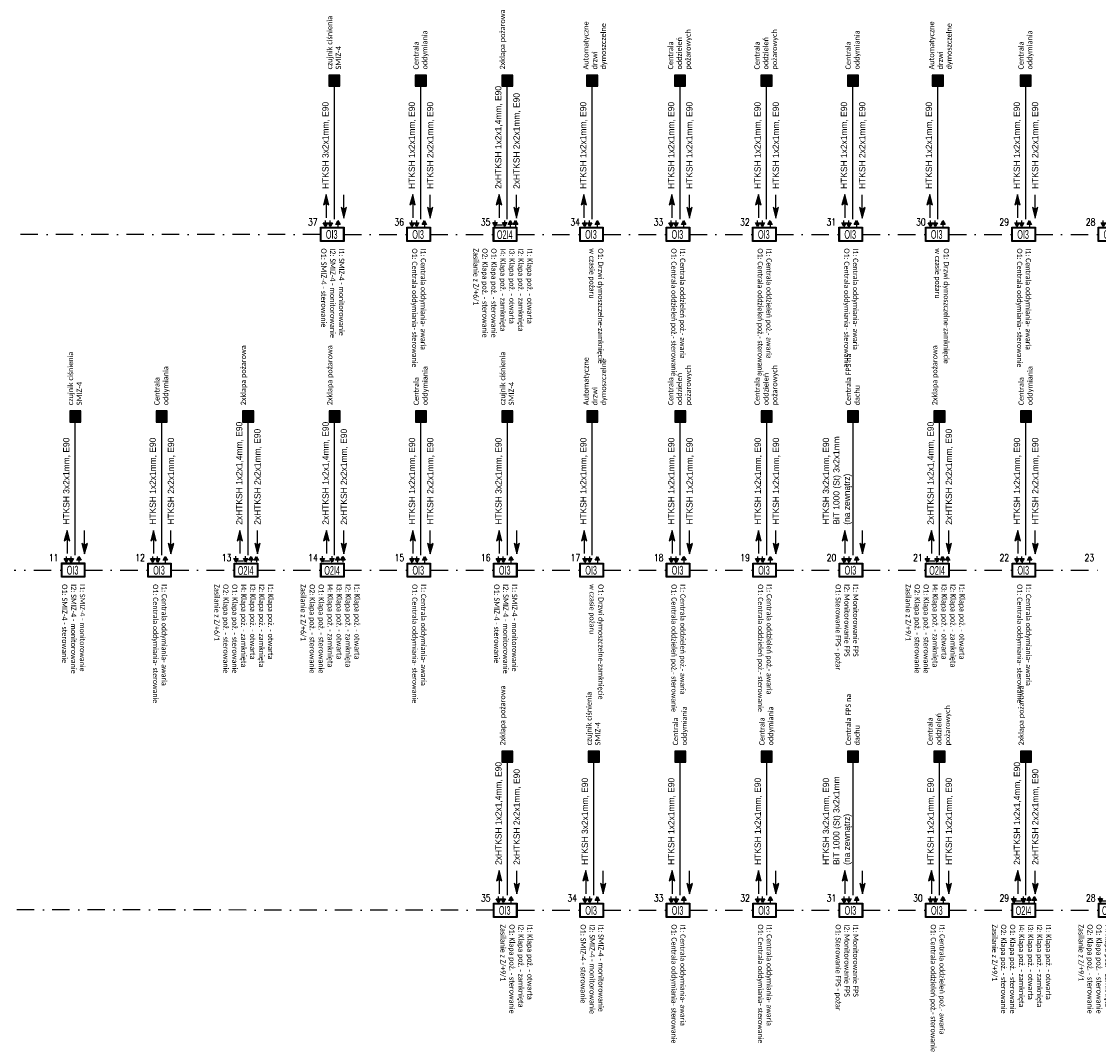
# Model space of a CAD drawing. Header units: millimetres. Extents: x 405 to 2542, y 4022 to 4770.
# Tile 3 of 9: x 726 to 1034, y 4196 to 4485. Entities that reach past the tile are written whole.
import ezdxf

# ---------------------------------------------------------------- set-up
doc = ezdxf.new("R2010")
doc.units = ezdxf.units.MM
doc.linetypes.add('DASHDOT', pattern=[1, 0.5, -0.25, 0, -0.25])
for name, color, linetype in [('_SP_SAP P opis', 7, 'Continuous'), ('_TT_SSP_moduły', 94, 'Continuous'), ('TT_SAP_KABLE', 13, 'Continuous')]:
    doc.layers.add(name, color=color, linetype=linetype)
doc.styles.add('Arial narrow 1.00', font='ARIALN.TTF')
doc.styles.add('ST', font='romans.shx')

# ---------------------------------------------------------------- blocks, each defined once
blk = doc.blocks.new('BX-OI3')
for points in [[(-149, 326), (-197, 410), (-100, 410)], [(-42, 326), (-91, 410), (6, 410)], [(126, 458), (175, 374), (78, 374)]]:
    blk.add_hatch(color=0).paths.add_polyline_path(points)
at = {"color": 0}
for p, q in [((-149, 410), (-149, 458)), ((-42, 410), (-42, 458)), ((126, 374), (126, 326))]:
    blk.add_line(p, q, dxfattribs=at)
for points in [[(259, 0), (-259, 0), (-259, 313), (259, 313)], [(259, 0), (-259, 0), (-259, 313), (259, 313)], [(-251, 305), (251, 305), (251, 8), (-251, 8)], [(-251, 305), (251, 305), (251, 8), (-251, 8)], [(-243, 297), (243, 297), (243, 14), (-243, 14)], [(-243, 297), (243, 297), (243, 14), (-243, 14)]]:
    blk.add_lwpolyline(points, close=True)
for points in [[(-149, 326), (-197, 410), (-100, 410)], [(-42, 326), (-91, 410), (6, 410)], [(126, 458), (175, 374), (78, 374)]]:
    blk.add_lwpolyline(points, close=True, dxfattribs=at)
at = {"color": 0, "insert": (-140, 250), "char_height": 192, "attachment_point": 1}
blk.add_mtext_dynamic_manual_height_columns('{\\Ftxt|c238;\\W0.6;OI3}', width=68.27, gutter_width=12.5, heights=[0], dxfattribs=at)
at = {"flags": 4}
blk.add_attdef('NRMODUŁU', (339, 87), '', height=192, dxfattribs=at)
blk = doc.blocks.new('MK')
blk.add_hatch(color=256).paths.add_polyline_path([(15, 30), (-15, 30), (-15, 0), (15, 0)])
for p, q in [((15, 30), (-15, 30)), ((-15, 30), (-15, 0)), ((15, 0), (15, 30)), ((-15, 0), (15, 0))]:
    blk.add_line(p, q)
blk = doc.blocks.new('BX-O2I4')
for points in [[(-219, 331), (-268, 415), (-171, 415)], [(-7, 331), (-55, 415), (42, 415)], [(113, 459), (162, 375), (65, 375)], [(230, 459), (278, 375), (181, 375)]]:
    blk.add_hatch(color=256).paths.add_polyline_path(points)
for p, q in [((-219, 415), (-219, 463)), ((-189, 364), (-53, 364)), ((-7, 415), (-7, 463)), ((113, 375), (113, 328)), ((230, 375), (230, 328))]:
    blk.add_line(p, q)
for points in [[(-219, 331), (-268, 415), (-171, 415)], [(259, 0), (-259, 0), (-259, 313), (259, 313)], [(-251, 305), (251, 305), (251, 8), (-251, 8)], [(-243, 297), (243, 297), (243, 14), (-243, 14)], [(-7, 331), (-55, 415), (42, 415)], [(113, 459), (162, 375), (65, 375)], [(230, 459), (278, 375), (181, 375)]]:
    blk.add_lwpolyline(points, close=True)
at = {"color": 0, "insert": (-179, 246), "char_height": 192, "attachment_point": 1}
blk.add_mtext_dynamic_manual_height_columns('{\\Ftxt|c238;\\W0.6;O2I4}', width=68.27, gutter_width=12.5, heights=[0], dxfattribs=at)
at = {"flags": 4}
blk.add_attdef('NRMODUŁU', (339, 87), '', height=192, dxfattribs=at)

msp = doc.modelspace()

# ---------------------------------------------------------------- hatches: boundary and pattern name
at = {"transparency": 33554687}
h = msp.add_hatch(color=256, dxfattribs=at)
h.dxf.hatch_style = 1
h.paths.add_polyline_path([(813.62, 4435.49), (812.82, 4432.52), (813.62, 4433.13), (814.38, 4432.52)])
h = msp.add_hatch(color=256, dxfattribs=at)
h.dxf.hatch_style = 1
h.paths.add_polyline_path([(838.34, 4435.49), (837.53, 4432.52), (838.34, 4433.13), (839.1, 4432.52)])
h = msp.add_hatch(color=256, dxfattribs=at)
h.dxf.hatch_style = 1
h.paths.add_polyline_path([(863.05, 4435.49), (862.25, 4432.52), (863.05, 4433.13), (863.81, 4432.52)])
h = msp.add_hatch(color=256, dxfattribs=at)
h.dxf.hatch_style = 1
h.paths.add_polyline_path([(887.33, 4435.49), (886.53, 4432.52), (887.33, 4433.13), (888.09, 4432.52)])
h = msp.add_hatch(color=256, dxfattribs=at)
h.dxf.hatch_style = 1
h.paths.add_polyline_path([(912.48, 4435.49), (911.67, 4432.52), (912.48, 4433.13), (913.23, 4432.52)])
h = msp.add_hatch(color=256, dxfattribs=at)
h.dxf.hatch_style = 1
h.paths.add_polyline_path([(937.19, 4435.49), (936.38, 4432.52), (937.19, 4433.13), (937.95, 4432.52)])
h = msp.add_hatch(color=256, dxfattribs=at)
h.dxf.hatch_style = 1
h.paths.add_polyline_path([(961.9, 4435.49), (961.1, 4432.52), (961.9, 4433.13), (962.66, 4432.52)])
h = msp.add_hatch(color=256, dxfattribs=at)
h.dxf.hatch_style = 1
h.paths.add_polyline_path([(986.18, 4435.49), (985.38, 4432.52), (986.18, 4433.13), (986.94, 4432.52)])
h = msp.add_hatch(color=256, dxfattribs=at)
h.dxf.hatch_style = 1
h.paths.add_polyline_path([(1011.33, 4435.49), (1010.52, 4432.52), (1011.33, 4433.13), (1012.09, 4432.52)])
h = msp.add_hatch(color=256, dxfattribs=at)
h.dxf.hatch_style = 1
h.paths.add_polyline_path([(818.61, 4428.78), (819.41, 4431.75), (818.61, 4431.14), (817.85, 4431.75)])
h = msp.add_hatch(color=256, dxfattribs=at)
h.dxf.hatch_style = 1
h.paths.add_polyline_path([(843.32, 4428.78), (844.12, 4431.75), (843.32, 4431.14), (842.56, 4431.75)])
h = msp.add_hatch(color=256, dxfattribs=at)
h.dxf.hatch_style = 1
h.paths.add_polyline_path([(868.03, 4428.78), (868.84, 4431.75), (868.03, 4431.14), (867.27, 4431.75)])
h = msp.add_hatch(color=256, dxfattribs=at)
h.dxf.hatch_style = 1
h.paths.add_polyline_path([(917.46, 4428.78), (918.26, 4431.75), (917.46, 4431.14), (916.7, 4431.75)])
h = msp.add_hatch(color=256, dxfattribs=at)
h.dxf.hatch_style = 1
h.paths.add_polyline_path([(942.17, 4428.78), (942.97, 4431.75), (942.17, 4431.14), (941.41, 4431.75)])
h = msp.add_hatch(color=256, dxfattribs=at)
h.dxf.hatch_style = 1
h.paths.add_polyline_path([(966.88, 4428.78), (967.69, 4431.75), (966.88, 4431.14), (966.12, 4431.75)])
h = msp.add_hatch(color=256, dxfattribs=at)
h.dxf.hatch_style = 1
h.paths.add_polyline_path([(1016.31, 4428.78), (1017.11, 4431.75), (1016.31, 4431.14), (1015.55, 4431.75)])
h = msp.add_hatch(color=256, dxfattribs=at)
h.dxf.hatch_style = 1
h.paths.add_polyline_path([(739.54, 4339.49), (738.73, 4336.52), (739.54, 4337.13), (740.3, 4336.52)])
h = msp.add_hatch(color=256, dxfattribs=at)
h.dxf.hatch_style = 1
h.paths.add_polyline_path([(764.25, 4339.48), (763.44, 4336.51), (764.25, 4337.12), (765.01, 4336.51)])
h = msp.add_hatch(color=256, dxfattribs=at)
h.dxf.hatch_style = 1
h.paths.add_polyline_path([(788.96, 4339.48), (788.16, 4336.51), (788.96, 4337.12), (789.72, 4336.51)])
h = msp.add_hatch(color=256, dxfattribs=at)
h.dxf.hatch_style = 1
h.paths.add_polyline_path([(813.67, 4339.48), (812.87, 4336.51), (813.67, 4337.12), (814.43, 4336.51)])
h = msp.add_hatch(color=256, dxfattribs=at)
h.dxf.hatch_style = 1
h.paths.add_polyline_path([(838.39, 4339.48), (837.58, 4336.51), (838.39, 4337.12), (839.15, 4336.51)])
h = msp.add_hatch(color=256, dxfattribs=at)
h.dxf.hatch_style = 1
h.paths.add_polyline_path([(863.1, 4339.48), (862.29, 4336.51), (863.1, 4337.12), (863.86, 4336.51)])
h = msp.add_hatch(color=256, dxfattribs=at)
h.dxf.hatch_style = 1
h.paths.add_polyline_path([(887.38, 4339.48), (886.57, 4336.51), (887.38, 4337.12), (888.14, 4336.51)])
h = msp.add_hatch(color=256, dxfattribs=at)
h.dxf.hatch_style = 1
h.paths.add_polyline_path([(912.52, 4339.48), (911.72, 4336.51), (912.52, 4337.12), (913.28, 4336.51)])
h = msp.add_hatch(color=256, dxfattribs=at)
h.dxf.hatch_style = 1
h.paths.add_polyline_path([(937.24, 4339.48), (936.43, 4336.51), (937.24, 4337.12), (938, 4336.51)])
h = msp.add_hatch(color=256, dxfattribs=at)
h.dxf.hatch_style = 1
h.paths.add_polyline_path([(961.95, 4339.48), (961.14, 4336.51), (961.95, 4337.12), (962.71, 4336.51)])
h = msp.add_hatch(color=256, dxfattribs=at)
h.dxf.hatch_style = 1
h.paths.add_polyline_path([(986.66, 4339.48), (985.86, 4336.51), (986.66, 4337.12), (987.42, 4336.51)])
h = msp.add_hatch(color=256, dxfattribs=at)
h.dxf.hatch_style = 1
h.paths.add_polyline_path([(1011.37, 4339.48), (1010.57, 4336.51), (1011.37, 4337.12), (1012.13, 4336.51)])
h = msp.add_hatch(color=256, dxfattribs=at)
h.dxf.hatch_style = 1
h.paths.add_polyline_path([(744.52, 4332.79), (745.32, 4335.76), (744.52, 4335.14), (743.76, 4335.76)])
h = msp.add_hatch(color=256, dxfattribs=at)
h.dxf.hatch_style = 1
h.paths.add_polyline_path([(769.23, 4332.78), (770.04, 4335.75), (769.23, 4335.14), (768.47, 4335.75)])
h = msp.add_hatch(color=256, dxfattribs=at)
h.dxf.hatch_style = 1
h.paths.add_polyline_path([(793.94, 4332.78), (794.75, 4335.75), (793.94, 4335.14), (793.18, 4335.75)])
h = msp.add_hatch(color=256, dxfattribs=at)
h.dxf.hatch_style = 1
h.paths.add_polyline_path([(818.66, 4332.78), (819.46, 4335.75), (818.66, 4335.14), (817.9, 4335.75)])
h = msp.add_hatch(color=256, dxfattribs=at)
h.dxf.hatch_style = 1
h.paths.add_polyline_path([(843.37, 4332.78), (844.17, 4335.75), (843.37, 4335.14), (842.61, 4335.75)])
h = msp.add_hatch(color=256, dxfattribs=at)
h.dxf.hatch_style = 1
h.paths.add_polyline_path([(868.08, 4332.78), (868.89, 4335.75), (868.08, 4335.14), (867.32, 4335.75)])
h = msp.add_hatch(color=256, dxfattribs=at)
h.dxf.hatch_style = 1
h.paths.add_polyline_path([(917.51, 4332.78), (918.31, 4335.75), (917.51, 4335.14), (916.75, 4335.75)])
h = msp.add_hatch(color=256, dxfattribs=at)
h.dxf.hatch_style = 1
h.paths.add_polyline_path([(942.22, 4332.78), (943.02, 4335.75), (942.22, 4335.14), (941.46, 4335.75)])
h = msp.add_hatch(color=256, dxfattribs=at)
h.dxf.hatch_style = 1
h.paths.add_polyline_path([(966.93, 4332.78), (967.74, 4335.75), (966.93, 4335.14), (966.17, 4335.75)])
h = msp.add_hatch(color=256, dxfattribs=at)
h.dxf.hatch_style = 1
h.paths.add_polyline_path([(991.64, 4332.78), (992.45, 4335.75), (991.64, 4335.14), (990.88, 4335.75)])
h = msp.add_hatch(color=256, dxfattribs=at)
h.dxf.hatch_style = 1
h.paths.add_polyline_path([(1016.36, 4332.78), (1017.16, 4335.75), (1016.36, 4335.14), (1015.6, 4335.75)])
h = msp.add_hatch(color=256, dxfattribs=at)
h.dxf.hatch_style = 1
h.paths.add_polyline_path([(863.1, 4242.23), (862.29, 4239.26), (863.1, 4239.88), (863.86, 4239.26)])
h = msp.add_hatch(color=256, dxfattribs=at)
h.dxf.hatch_style = 1
h.paths.add_polyline_path([(887.81, 4242.23), (887.01, 4239.26), (887.81, 4239.88), (888.57, 4239.26)])
h = msp.add_hatch(color=256, dxfattribs=at)
h.dxf.hatch_style = 1
h.paths.add_polyline_path([(912.52, 4242.23), (911.72, 4239.26), (912.52, 4239.88), (913.28, 4239.26)])
h = msp.add_hatch(color=256, dxfattribs=at)
h.dxf.hatch_style = 1
h.paths.add_polyline_path([(937.24, 4242.23), (936.43, 4239.26), (937.24, 4239.88), (938, 4239.26)])
h = msp.add_hatch(color=256, dxfattribs=at)
h.dxf.hatch_style = 1
h.paths.add_polyline_path([(961.95, 4242.23), (961.14, 4239.26), (961.95, 4239.88), (962.71, 4239.26)])
h = msp.add_hatch(color=256, dxfattribs=at)
h.dxf.hatch_style = 1
h.paths.add_polyline_path([(986.66, 4242.23), (985.86, 4239.26), (986.66, 4239.88), (987.42, 4239.26)])
h = msp.add_hatch(color=256, dxfattribs=at)
h.dxf.hatch_style = 1
h.paths.add_polyline_path([(1011.37, 4242.23), (1010.57, 4239.26), (1011.37, 4239.88), (1012.13, 4239.26)])
h = msp.add_hatch(color=256, dxfattribs=at)
h.dxf.hatch_style = 1
h.paths.add_polyline_path([(868.08, 4235.53), (868.89, 4238.5), (868.08, 4237.89), (867.32, 4238.5)])
h = msp.add_hatch(color=256, dxfattribs=at)
h.dxf.hatch_style = 1
h.paths.add_polyline_path([(892.79, 4235.53), (893.6, 4238.5), (892.79, 4237.89), (892.03, 4238.5)])
h = msp.add_hatch(color=256, dxfattribs=at)
h.dxf.hatch_style = 1
h.paths.add_polyline_path([(917.51, 4235.53), (918.31, 4238.5), (917.51, 4237.89), (916.75, 4238.5)])
h = msp.add_hatch(color=256, dxfattribs=at)
h.dxf.hatch_style = 1
h.paths.add_polyline_path([(942.22, 4235.53), (943.02, 4238.5), (942.22, 4237.89), (941.46, 4238.5)])
h = msp.add_hatch(color=256, dxfattribs=at)
h.dxf.hatch_style = 1
h.paths.add_polyline_path([(966.93, 4235.53), (967.74, 4238.5), (966.93, 4237.89), (966.17, 4238.5)])
h = msp.add_hatch(color=256, dxfattribs=at)
h.dxf.hatch_style = 1
h.paths.add_polyline_path([(991.64, 4235.53), (992.45, 4238.5), (991.64, 4237.89), (990.88, 4238.5)])
h = msp.add_hatch(color=256, dxfattribs=at)
h.dxf.hatch_style = 1
h.paths.add_polyline_path([(1016.36, 4235.53), (1017.16, 4238.5), (1016.36, 4237.89), (1015.6, 4238.5)])

# ---------------------------------------------------------------- linework, layer by layer
for points in [[(815.96, 4428.42), (815.96, 4469.59)], [(840.67, 4428.42), (840.67, 4469.59)], [(865.38, 4428.42), (865.38, 4469.59)], [(889.66, 4428.42), (889.66, 4469.59)], [(914.81, 4428.42), (914.81, 4469.59)], [(939.52, 4428.42), (939.52, 4469.59)], [(964.23, 4428.42), (964.23, 4469.59)], [(988.51, 4428.42), (988.51, 4469.59)], [(1013.66, 4428.42), (1013.66, 4469.59)], [(813.62, 4435.49), (812.82, 4432.52), (813.62, 4433.13), (814.38, 4432.52), (813.62, 4435.49)], [(818.61, 4431.14), (818.61, 4435.41)], [(838.34, 4435.49), (837.53, 4432.52), (838.34, 4433.13), (839.1, 4432.52), (838.34, 4435.49)], [(843.32, 4431.14), (843.32, 4435.41)], [(863.05, 4435.49), (862.25, 4432.52), (863.05, 4433.13), (863.81, 4432.52), (863.05, 4435.49)], [(868.03, 4431.14), (868.03, 4435.41)], [(887.33, 4435.49), (886.53, 4432.52), (887.33, 4433.13), (888.09, 4432.52), (887.33, 4435.49)], [(912.48, 4435.49), (911.67, 4432.52), (912.48, 4433.13), (913.23, 4432.52), (912.48, 4435.49)], [(917.46, 4431.14), (917.46, 4435.41)], [(937.19, 4435.49), (936.38, 4432.52), (937.19, 4433.13), (937.95, 4432.52), (937.19, 4435.49)], [(942.17, 4431.14), (942.17, 4435.41)], [(961.9, 4435.49), (961.1, 4432.52), (961.9, 4433.13), (962.66, 4432.52), (961.9, 4435.49)], [(966.88, 4431.14), (966.88, 4435.41)], [(986.18, 4435.49), (985.38, 4432.52), (986.18, 4433.13), (986.94, 4432.52), (986.18, 4435.49)], [(1011.33, 4435.49), (1010.52, 4432.52), (1011.33, 4433.13), (1012.09, 4432.52), (1011.33, 4435.49)], [(1016.31, 4431.14), (1016.31, 4435.41)], [(813.62, 4433.13), (813.62, 4428.86)], [(818.61, 4428.78), (819.41, 4431.75), (818.61, 4431.14), (817.85, 4431.75), (818.61, 4428.78)], [(838.34, 4433.13), (838.34, 4428.86)], [(843.32, 4428.78), (844.12, 4431.75), (843.32, 4431.14), (842.56, 4431.75), (843.32, 4428.78)], [(863.05, 4433.13), (863.05, 4428.86)], [(868.03, 4428.78), (868.84, 4431.75), (868.03, 4431.14), (867.27, 4431.75), (868.03, 4428.78)], [(887.33, 4433.13), (887.33, 4428.86)], [(912.48, 4433.13), (912.48, 4428.86)], [(917.46, 4428.78), (918.26, 4431.75), (917.46, 4431.14), (916.7, 4431.75), (917.46, 4428.78)], [(937.19, 4433.13), (937.19, 4428.86)], [(942.17, 4428.78), (942.97, 4431.75), (942.17, 4431.14), (941.41, 4431.75), (942.17, 4428.78)], [(961.9, 4433.13), (961.9, 4428.86)], [(966.88, 4428.78), (967.69, 4431.75), (966.88, 4431.14), (966.12, 4431.75), (966.88, 4428.78)], [(986.18, 4433.13), (986.18, 4428.86)], [(1011.33, 4433.13), (1011.33, 4428.86)], [(1016.31, 4428.78), (1017.11, 4431.75), (1016.31, 4431.14), (1015.55, 4431.75), (1016.31, 4428.78)], [(741.87, 4332.42), (741.87, 4373.59)], [(766.58, 4332.41), (766.58, 4373.58)], [(791.29, 4332.41), (791.29, 4373.58)], [(816, 4332.41), (816, 4373.58)], [(840.72, 4332.41), (840.72, 4373.58)], [(865.43, 4332.41), (865.43, 4373.58)], [(889.71, 4332.41), (889.71, 4373.58)], [(914.85, 4332.41), (914.85, 4373.58)], [(939.57, 4332.41), (939.57, 4373.58)], [(964.28, 4332.41), (964.28, 4373.58)], [(988.99, 4332.41), (988.99, 4373.58)], [(1013.7, 4332.41), (1013.7, 4373.58)], [(739.54, 4339.49), (738.73, 4336.52), (739.54, 4337.13), (740.3, 4336.52), (739.54, 4339.49)], [(744.52, 4335.14), (744.52, 4339.41)], [(764.25, 4339.48), (763.44, 4336.51), (764.25, 4337.12), (765.01, 4336.51), (764.25, 4339.48)], [(769.23, 4335.14), (769.23, 4339.4)], [(788.96, 4339.48), (788.16, 4336.51), (788.96, 4337.12), (789.72, 4336.51), (788.96, 4339.48)], [(793.94, 4335.14), (793.94, 4339.4)], [(813.67, 4339.48), (812.87, 4336.51), (813.67, 4337.12), (814.43, 4336.51), (813.67, 4339.48)], [(818.66, 4335.14), (818.66, 4339.4)], [(838.39, 4339.48), (837.58, 4336.51), (838.39, 4337.12), (839.15, 4336.51), (838.39, 4339.48)], [(843.37, 4335.14), (843.37, 4339.4)], [(863.1, 4339.48), (862.29, 4336.51), (863.1, 4337.12), (863.86, 4336.51), (863.1, 4339.48)], [(868.08, 4335.14), (868.08, 4339.4)], [(887.38, 4339.48), (886.57, 4336.51), (887.38, 4337.12), (888.14, 4336.51), (887.38, 4339.48)], [(912.52, 4339.48), (911.72, 4336.51), (912.52, 4337.12), (913.28, 4336.51), (912.52, 4339.48)], [(917.51, 4335.14), (917.51, 4339.4)], [(937.24, 4339.48), (936.43, 4336.51), (937.24, 4337.12), (938, 4336.51), (937.24, 4339.48)], [(942.22, 4335.14), (942.22, 4339.4)], [(961.95, 4339.48), (961.14, 4336.51), (961.95, 4337.12), (962.71, 4336.51), (961.95, 4339.48)], [(966.93, 4335.14), (966.93, 4339.4)], [(986.66, 4339.48), (985.86, 4336.51), (986.66, 4337.12), (987.42, 4336.51), (986.66, 4339.48)], [(991.64, 4335.14), (991.64, 4339.4)], [(1011.37, 4339.48), (1010.57, 4336.51), (1011.37, 4337.12), (1012.13, 4336.51), (1011.37, 4339.48)], [(1016.36, 4335.14), (1016.36, 4339.4)], [(739.54, 4337.13), (739.54, 4332.87)], [(764.25, 4337.12), (764.25, 4332.86)], [(788.96, 4337.12), (788.96, 4332.86)], [(813.67, 4337.12), (813.67, 4332.86)], [(838.39, 4337.12), (838.39, 4332.86)], [(863.1, 4337.12), (863.1, 4332.86)], [(887.38, 4337.12), (887.38, 4332.86)], [(912.52, 4337.12), (912.52, 4332.86)], [(937.24, 4337.12), (937.24, 4332.86)], [(961.95, 4337.12), (961.95, 4332.86)], [(986.66, 4337.12), (986.66, 4332.86)], [(1011.37, 4337.12), (1011.37, 4332.86)], [(744.52, 4332.79), (745.32, 4335.76), (744.52, 4335.14), (743.76, 4335.76), (744.52, 4332.79)], [(769.23, 4332.78), (770.04, 4335.75), (769.23, 4335.14), (768.47, 4335.75), (769.23, 4332.78)], [(793.94, 4332.78), (794.75, 4335.75), (793.94, 4335.14), (793.18, 4335.75), (793.94, 4332.78)], [(818.66, 4332.78), (819.46, 4335.75), (818.66, 4335.14), (817.9, 4335.75), (818.66, 4332.78)], [(843.37, 4332.78), (844.17, 4335.75), (843.37, 4335.14), (842.61, 4335.75), (843.37, 4332.78)], [(868.08, 4332.78), (868.89, 4335.75), (868.08, 4335.14), (867.32, 4335.75), (868.08, 4332.78)], [(917.51, 4332.78), (918.31, 4335.75), (917.51, 4335.14), (916.75, 4335.75), (917.51, 4332.78)], [(942.22, 4332.78), (943.02, 4335.75), (942.22, 4335.14), (941.46, 4335.75), (942.22, 4332.78)], [(966.93, 4332.78), (967.74, 4335.75), (966.93, 4335.14), (966.17, 4335.75), (966.93, 4332.78)], [(991.64, 4332.78), (992.45, 4335.75), (991.64, 4335.14), (990.88, 4335.75), (991.64, 4332.78)], [(1016.36, 4332.78), (1017.16, 4335.75), (1016.36, 4335.14), (1015.6, 4335.75), (1016.36, 4332.78)], [(865.43, 4235.16), (865.43, 4276.33)], [(890.14, 4235.16), (890.14, 4276.33)], [(914.85, 4235.16), (914.85, 4276.33)], [(939.57, 4235.16), (939.57, 4276.33)], [(964.28, 4235.16), (964.28, 4276.33)], [(988.99, 4235.16), (988.99, 4276.33)], [(1013.7, 4235.16), (1013.7, 4276.33)], [(863.1, 4242.23), (862.29, 4239.26), (863.1, 4239.88), (863.86, 4239.26), (863.1, 4242.23)], [(868.08, 4237.89), (868.08, 4242.15)], [(887.81, 4242.23), (887.01, 4239.26), (887.81, 4239.88), (888.57, 4239.26), (887.81, 4242.23)], [(892.79, 4237.89), (892.79, 4242.15)], [(912.52, 4242.23), (911.72, 4239.26), (912.52, 4239.88), (913.28, 4239.26), (912.52, 4242.23)], [(917.51, 4237.89), (917.51, 4242.15)], [(937.24, 4242.23), (936.43, 4239.26), (937.24, 4239.88), (938, 4239.26), (937.24, 4242.23)], [(942.22, 4237.89), (942.22, 4242.15)], [(961.95, 4242.23), (961.14, 4239.26), (961.95, 4239.88), (962.71, 4239.26), (961.95, 4242.23)], [(966.93, 4237.89), (966.93, 4242.15)], [(986.66, 4242.23), (985.86, 4239.26), (986.66, 4239.88), (987.42, 4239.26), (986.66, 4242.23)], [(991.64, 4237.89), (991.64, 4242.15)], [(1011.37, 4242.23), (1010.57, 4239.26), (1011.37, 4239.88), (1012.13, 4239.26), (1011.37, 4242.23)], [(1016.36, 4237.89), (1016.36, 4242.15)], [(863.1, 4239.88), (863.1, 4235.61)], [(868.08, 4235.53), (868.89, 4238.5), (868.08, 4237.89), (867.32, 4238.5), (868.08, 4235.53)], [(887.81, 4239.88), (887.81, 4235.61)], [(892.79, 4235.53), (893.6, 4238.5), (892.79, 4237.89), (892.03, 4238.5), (892.79, 4235.53)], [(912.52, 4239.88), (912.52, 4235.61)], [(917.51, 4235.53), (918.31, 4238.5), (917.51, 4237.89), (916.75, 4238.5), (917.51, 4235.53)], [(937.24, 4239.88), (937.24, 4235.61)], [(942.22, 4235.53), (943.02, 4238.5), (942.22, 4237.89), (941.46, 4238.5), (942.22, 4235.53)], [(961.95, 4239.88), (961.95, 4235.61)], [(966.93, 4235.53), (967.74, 4238.5), (966.93, 4237.89), (966.17, 4238.5), (966.93, 4235.53)], [(986.66, 4239.88), (986.66, 4235.61)], [(991.64, 4235.53), (992.45, 4238.5), (991.64, 4237.89), (990.88, 4238.5), (991.64, 4235.53)], [(1011.37, 4239.88), (1011.37, 4235.61)], [(1016.36, 4235.53), (1017.16, 4238.5), (1016.36, 4237.89), (1015.6, 4238.5), (1016.36, 4235.53)]]:
    msp.add_lwpolyline(points)
at = {"layer": 'TT_SAP_KABLE', "linetype": 'DASHDOT', "ltscale": 10}
for points in [[(811.98, 4424.11), (457.3, 4424.11)], [(818.7, 4424.11), (836.69, 4424.11)], [(843.41, 4424.11), (861.4, 4424.11)], [(868.13, 4424.11), (886.11, 4424.11)], [(892.84, 4424.11), (910.83, 4424.11)], [(917.55, 4424.11), (935.54, 4424.11)], [(942.26, 4424.11), (960.25, 4424.11)], [(966.98, 4424.11), (984.96, 4424.11)], [(991.69, 4424.11), (1009.68, 4424.11)], [(1016.4, 4424.11), (1034.39, 4424.11)], [(719.9, 4328.12), (737.89, 4328.12)], [(744.61, 4328.11), (762.6, 4328.11)], [(769.32, 4328.11), (787.31, 4328.11)], [(794.04, 4328.11), (812.02, 4328.11)], [(818.75, 4328.11), (836.74, 4328.11)], [(843.46, 4328.11), (861.45, 4328.11)], [(868.17, 4328.11), (886.16, 4328.11)], [(892.89, 4328.11), (910.87, 4328.11)], [(917.6, 4328.11), (935.59, 4328.11)], [(942.31, 4328.11), (960.3, 4328.11)], [(967.02, 4328.11), (985.01, 4328.11)], [(991.74, 4328.11), (1009.72, 4328.11)], [(1016.45, 4328.11), (1034.44, 4328.11)], [(861.45, 4230.86), (457.32, 4231.37)], [(868.17, 4230.86), (886.16, 4230.86)], [(892.89, 4230.86), (910.87, 4230.86)], [(917.6, 4230.86), (935.59, 4230.86)], [(942.31, 4230.86), (960.3, 4230.86)], [(967.02, 4230.86), (985.01, 4230.86)], [(991.74, 4230.86), (1009.72, 4230.86)], [(1016.45, 4230.86), (1034.44, 4230.86)]]:
    msp.add_lwpolyline(points, dxfattribs=at)

# ---------------------------------------------------------------- block references
at = {"xscale": 0.1055999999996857, "yscale": 0.1055999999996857, "zscale": 0.1055999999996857, "rotation": 270}
for p in [(814.37, 4468.04), (839.08, 4468.04), (863.8, 4468.04), (888.08, 4468.04), (913.22, 4468.04), (937.93, 4468.04), (962.65, 4468.04), (986.93, 4468.04), (1012.07, 4468.04), (740.28, 4372.04), (764.99, 4372.03), (789.71, 4372.03), (814.42, 4372.03), (839.13, 4372.03), (863.85, 4372.03), (888.12, 4372.03), (913.27, 4372.03), (937.98, 4372.03), (962.7, 4372.03), (987.41, 4372.03), (1012.12, 4372.03), (863.85, 4274.78), (888.56, 4274.78), (913.27, 4274.78), (937.98, 4274.78), (962.7, 4274.78), (987.41, 4274.78), (1012.12, 4274.78)]:
    msp.add_blockref('MK', p, dxfattribs=at)
at = {"layer": '_TT_SSP_moduły', "xscale": 0.013, "yscale": 0.013, "zscale": 0.013}
for name, p in [('BX-OI3', (815.34, 4422.08)), ('BX-OI3', (840.05, 4422.08)), ('BX-O2I4', (864.76, 4422.08)), ('BX-OI3', (889.48, 4422.08)), ('BX-OI3', (914.19, 4422.08)), ('BX-OI3', (938.9, 4422.08)), ('BX-OI3', (963.61, 4422.08)), ('BX-OI3', (988.33, 4422.08)), ('BX-OI3', (1013.04, 4422.08)), ('BX-OI3', (1037.75, 4422.08)), ('BX-OI3', (741.25, 4326.09)), ('BX-OI3', (765.96, 4326.08)), ('BX-O2I4', (790.67, 4326.08)), ('BX-O2I4', (815.39, 4326.08)), ('BX-OI3', (840.1, 4326.08)), ('BX-OI3', (864.81, 4326.08)), ('BX-OI3', (889.52, 4326.08)), ('BX-OI3', (914.24, 4326.08)), ('BX-OI3', (938.95, 4326.08)), ('BX-OI3', (963.66, 4326.08)), ('BX-O2I4', (988.37, 4326.08)), ('BX-OI3', (1013.09, 4326.08)), ('BX-OI3', (864.81, 4228.83)), ('BX-OI3', (889.52, 4228.83)), ('BX-OI3', (914.24, 4228.83)), ('BX-OI3', (938.95, 4228.83)), ('BX-OI3', (963.66, 4228.83)), ('BX-OI3', (988.37, 4228.83)), ('BX-O2I4', (1013.09, 4228.83)), ('BX-O2I4', (1037.8, 4228.83))]:
    msp.add_blockref(name, p, dxfattribs=at)

# ---------------------------------------------------------------- texts
at = {"char_height": 1.5, "attachment_point": 1, "style": 'Arial narrow 1.00'}
for s, insert, width, rotation in [('{\\fCalibri|b0|i0|c238|p34;Automatyczne drzwi dymoszczelne}', (887.11, 4471.25), 16.2676, 90), ('{\\fCalibri|b0|i0|c238|p34;Centrala oddzieleń pożarowych}', (911.33, 4471.25), 16.2676, 90), ('{\\fCalibri|b0|i0|c238|p34;Centrala oddzieleń pożarowych}', (936.04, 4471.25), 16.2676, 90), ('{\\fCalibri|b0|i0|c238|p34;Automatyczne drzwi dymoszczelne}', (985.96, 4471.25), 16.2676, 90), ('{\\fCalibri|b0|i0|c238|p34;czujnik ciśnienia SMIZ-4}', (813.84, 4471.25), 16.2676, 90), ('{\\fCalibri|b0|i0|c238|p34;Centrala oddymiania}', (838.55, 4471.25), 16.2676, 90), ('{\\fCalibri|b0|i0|c238|p34;2xklapa pożarowa}', (863.26, 4471.25), 16.2676, 90), ('{\\fCalibri|b0|i0|c238|p34;Centrala oddymiania}', (962.11, 4471.25), 16.2676, 90), ('{\\fCalibri|b0|i0|c238|p34;Centrala oddymiania}', (1011.54, 4471.25), 16.2676, 90), ('{\\W0.8;\\fCalibri|b0|i0|c238|p34;I1: SMIZ-4 - monitorowanie\\P\\H1.025641x;I2: SMIZ-4 - monitorowanie\\PO1: SMIZ-4 - sterowanie}', (818.77, 4420.1), 32.592, 270), ('{\\W0.8;\\fCalibri|b0|i0|c238|p34;I1: Centrala oddymiania- awaria\\PO1: Centrala oddymiania- sterowanie}', (842.16, 4420.1), 32.592, 270), ('{\\W0.8;\\fCalibri|b0|i0|c238|p34;I1: \\H1.025641x;Klapa poż. - otwarta\\P\\H0.975x;I2: \\H1.025641x;Klapa poż. - zamknięta\\P\\H0.975x;I3: \\H1.025641x;Klapa poż. - otwarta\\P\\H0.975x;I4: \\H1.025641x;Klapa poż. - zamknięta\\P\\H0.975x;O1: \\H1.025641x;Klapa poż. - sterowanie\\P\\H0.975x;O2: \\H1.025641x;Klapa poż. - sterowanie\\PZasilanie z \\H0.975x;Z/+6/1 }', (872.62, 4420.1), 32.592, 270), ('{\\W0.8;\\fCalibri|b0|i0|c238|p34;O1: Drzwi dymoszczelne-zamknięcie w czasie pożaru}', (892.87, 4420.1), 28.0567, 270), ('{\\W0.8;\\fCalibri|b0|i0|c238|p34;I1: Centrala oddzieleń poż.- awaria\\PO1: Centrala oddzieleń poż.- sterowanie}', (916.3, 4420.1), 32.592, 270), ('{\\W0.8;\\fCalibri|b0|i0|c238|p34;I1: Centrala oddzieleń poż.- awaria\\PO1: Centrala oddzieleń poż.- sterowanie}', (941.01, 4420.1), 32.592, 270), ('{\\W0.8;\\fCalibri|b0|i0|c238|p34;I1: Centrala oddymiania- awaria\\PO1: Centrala oddymiania- sterowanie}', (965.73, 4420.1), 32.592, 270), ('{\\W0.8;\\fCalibri|b0|i0|c238|p34;O1: Drzwi dymoszczelne-zamknięcie w czasie pożaru}', (991.72, 4420.1), 28.0567, 270), ('{\\W0.8;\\fCalibri|b0|i0|c238|p34;I1: Centrala oddymiania- awaria\\PO1: Centrala oddymiania- sterowanie}', (1015.15, 4420.1), 32.592, 270), ('{\\fCalibri|b0|i0|c238|p34;Automatyczne drzwi dymoszczelne}', (887.16, 4375.25), 16.2676, 90), ('{\\fCalibri|b0|i0|c238|p34;Centrala FPS na dachu}', (962.16, 4375.25), 16.2676, 90), ('{\\fCalibri|b0|i0|c238|p34;Centrala oddymiania}', (764.46, 4375.25), 16.2676, 90), ('{\\fCalibri|b0|i0|c238|p34;2xklapa pożarowa}', (789.17, 4375.25), 16.2676, 90), ('{\\fCalibri|b0|i0|c238|p34;2xklapa pożarowa}', (813.88, 4375.25), 16.2676, 90), ('{\\fCalibri|b0|i0|c238|p34;Centrala oddymiania}', (838.6, 4375.25), 16.2676, 90), ('{\\fCalibri|b0|i0|c238|p34;Centrala oddzieleń pożarowych}', (911.38, 4375.25), 16.2676, 90), ('{\\fCalibri|b0|i0|c238|p34;Centrala oddzieleń pożarowych}', (936.09, 4375.25), 16.2676, 90), ('{\\fCalibri|b0|i0|c238|p34;2xklapa pożarowa}', (986.87, 4375.25), 16.2676, 90), ('{\\fCalibri|b0|i0|c238|p34;Centrala oddymiania}', (1011.58, 4375.25), 16.2676, 90), ('{\\fCalibri|b0|i0|c238|p34;czujnik ciśnienia SMIZ-4}', (739.75, 4375.26), 16.2676, 90), ('{\\fCalibri|b0|i0|c238|p34;czujnik ciśnienia SMIZ-4}', (863.31, 4375.25), 16.2676, 90), ('{\\W0.8;\\fCalibri|b0|i0|c238|p34;I1: SMIZ-4 - monitorowanie\\P\\H1.025641x;I2: SMIZ-4 - monitorowanie\\PO1: SMIZ-4 - sterowanie}', (744.68, 4324.11), 32.592, 270), ('{\\W0.8;\\fCalibri|b0|i0|c238|p34;I1: Centrala oddymiania- awaria\\PO1: Centrala oddymiania- sterowanie}', (768.07, 4324.1), 32.592, 270), ('{\\W0.8;\\fCalibri|b0|i0|c238|p34;I1: \\H1.025641x;Klapa poż. - otwarta\\P\\H0.975x;I2: \\H1.025641x;Klapa poż. - zamknięta\\P\\H0.975x;I3: \\H1.025641x;Klapa poż. - otwarta\\P\\H0.975x;I4: \\H1.025641x;Klapa poż. - zamknięta\\P\\H0.975x;O1: \\H1.025641x;Klapa poż. - sterowanie\\P\\H0.975x;O2: \\H1.025641x;Klapa poż. - sterowanie\\PZasilanie z \\H0.975x;Z/+6/1 }', (798.53, 4324.1), 32.592, 270), ('{\\W0.8;\\fCalibri|b0|i0|c238|p34;I1: \\H1.025641x;Klapa poż. - otwarta\\P\\H0.975x;I2: \\H1.025641x;Klapa poż. - zamknięta\\P\\H0.975x;I3: \\H1.025641x;Klapa poż. - otwarta\\P\\H0.975x;I4: \\H1.025641x;Klapa poż. - zamknięta\\P\\H0.975x;O1: \\H1.025641x;Klapa poż. - sterowanie\\P\\H0.975x;O2: \\H1.025641x;Klapa poż. - sterowanie\\PZasilanie z \\H0.975x;Z/+6/1 }', (823.24, 4324.1), 32.592, 270), ('{\\W0.8;\\fCalibri|b0|i0|c238|p34;I1: Centrala oddymiania- awaria\\PO1: Centrala oddymiania- sterowanie}', (842.21, 4324.1), 32.592, 270), ('{\\W0.8;\\fCalibri|b0|i0|c238|p34;I1: SMIZ-4 - monitorowanie\\P\\H1.025641x;I2: SMIZ-4 - monitorowanie\\PO1: SMIZ-4 - sterowanie}', (868.24, 4324.1), 32.592, 270), ('{\\W0.8;\\fCalibri|b0|i0|c238|p34;O1: Drzwi dymoszczelne-zamknięcie w czasie pożaru}', (892.92, 4324.1), 28.0567, 270), ('{\\W0.8;\\fCalibri|b0|i0|c238|p34;I1: Centrala oddzieleń poż.- awaria\\PO1: Centrala oddzieleń poż.- sterowanie}', (916.35, 4324.1), 32.592, 270), ('{\\W0.8;\\fCalibri|b0|i0|c238|p34;I1: Centrala oddzieleń poż.- awaria\\PO1: Centrala oddzieleń poż.- sterowanie}', (941.06, 4324.1), 32.592, 270), ('{\\W0.8;\\fCalibri|b0|i0|c238|p34;I1: Monitorowanie FPS\\PI2: Monitorowanie FPS\\PO1: Sterowanie FPS - pożar}', (965.78, 4324.1), 32.592, 270), ('{\\W0.8;\\fCalibri|b0|i0|c238|p34;I1: \\H1.025641x;Klapa poż. - otwarta\\P\\H0.975x;I2: \\H1.025641x;Klapa poż. - zamknięta\\P\\H0.975x;I3: \\H1.025641x;Klapa poż. - otwarta\\P\\H0.975x;I4: \\H1.025641x;Klapa poż. - zamknięta\\P\\H0.975x;O1: \\H1.025641x;Klapa poż. - sterowanie\\P\\H0.975x;O2: \\H1.025641x;Klapa poż. - sterowanie\\PZasilanie z \\H0.975x;Z/+9/1 }', (996.23, 4324.1), 32.592, 270), ('{\\W0.8;\\fCalibri|b0|i0|c238|p34;I1: Centrala oddymiania- awaria\\PO1: Centrala oddymiania- sterowanie}', (1015.2, 4324.1), 32.592, 270), ('{\\fCalibri|b0|i0|c238|p34;Centrala FPS na dachu}', (962.16, 4278), 16.2676, 90), ('{\\fCalibri|b0|i0|c238|p34;Centrala oddzieleń pożarowych}', (985.52, 4278), 16.2676, 90), ('{\\fCalibri|b0|i0|c238|p34;2xklapa pożarowa}', (863.31, 4278), 16.2676, 90), ('{\\fCalibri|b0|i0|c238|p34;czujnik ciśnienia SMIZ-4}', (888.02, 4278), 16.2676, 90), ('{\\fCalibri|b0|i0|c238|p34;Centrala oddymiania}', (912.73, 4278), 16.2676, 90), ('{\\fCalibri|b0|i0|c238|p34;Centrala oddymiania}', (937.45, 4278), 16.2676, 90), ('{\\fCalibri|b0|i0|c238|p34;2xklapa pożarowa}', (1011.58, 4278), 16.2676, 90), ('{\\W0.8;\\fCalibri|b0|i0|c238|p34;I1: \\H1.025641x;Klapa poż. - otwarta\\P\\H0.975x;I2: \\H1.025641x;Klapa poż. - zamknięta\\P\\H0.975x;O1: \\H1.025641x;Klapa poż. - sterowanie\\PZasilanie z \\H0.975x;Z/+9/1 }', (872.67, 4226.85), 32.592, 270), ('{\\W0.8;\\fCalibri|b0|i0|c238|p34;I1: SMIZ-4 - monitorowanie\\P\\H1.025641x;I2: SMIZ-4 - monitorowanie\\PO1: SMIZ-4 - sterowanie}', (892.95, 4226.85), 32.592, 270), ('{\\W0.8;\\fCalibri|b0|i0|c238|p34;I1: Centrala oddymiania- awaria\\PO1: Centrala oddymiania- sterowanie}', (916.35, 4226.85), 32.592, 270), ('{\\W0.8;\\fCalibri|b0|i0|c238|p34;I1: Centrala oddymiania- awaria\\PO1: Centrala oddymiania- sterowanie}', (941.06, 4226.85), 32.592, 270), ('{\\W0.8;\\fCalibri|b0|i0|c238|p34;I1: Monitorowanie FPS\\PI2: Monitorowanie FPS\\PO1: Sterowanie FPS - pożar}', (965.78, 4226.85), 32.592, 270), ('{\\W0.8;\\fCalibri|b0|i0|c238|p34;I1: Centrala oddzieleń poż.- awaria\\PO1: Centrala oddzieleń poż.- sterowanie}', (990.49, 4226.85), 32.592, 270), ('{\\W0.8;\\fCalibri|b0|i0|c238|p34;I1: \\H1.025641x;Klapa poż. - otwarta\\P\\H0.975x;I2: \\H1.025641x;Klapa poż. - zamknięta\\P\\H0.975x;I3: \\H1.025641x;Klapa poż. - otwarta\\P\\H0.975x;I4: \\H1.025641x;Klapa poż. - zamknięta\\P\\H0.975x;O1: \\H1.025641x;Klapa poż. - sterowanie\\P\\H0.975x;O2: \\H1.025641x;Klapa poż. - sterowanie\\PZasilanie z \\H0.975x;Z/+9/1 }', (1020.94, 4226.85), 32.592, 270), ('{\\W0.8;\\fCalibri|b0|i0|c238|p34;I1: \\H1.025641x;Klapa poż. - otwarta\\P\\H0.975x;I2: \\H1.025641x;Klapa poż. - zamknięta\\P\\H0.975x;I3: \\H1.025641x;Klapa poż. - otwarta\\P\\H0.975x;I4: \\H1.025641x;Klapa poż. - zamknięta\\P\\H0.975x;O1: \\H1.025641x;Klapa poż. - sterowanie\\P\\H0.975x;O2: \\H1.025641x;Klapa poż. - sterowanie\\PZasilanie z \\H0.975x;Z/+9/1 }', (1045.66, 4226.85), 32.592, 270)]:
    msp.add_mtext(s, dxfattribs=dict(at, insert=insert, width=width, rotation=rotation))
at = {"layer": '_SP_SAP P opis', "char_height": 1.8, "attachment_point": 7, "rotation": 90}
for s, insert, width in [('2xHTKSH 1x2x1,4mm, E90', (864.05, 4437.1), 34.7587), ('HTKSH 3x2x1mm, E90', (814.62, 4437.1), 34.7587), ('HTKSH 1x2x1mm, E90', (839.33, 4437.1), 34.7587), ('HTKSH 2x2x1mm, E90', (844.55, 4437.1), 34.7587), ('2xHTKSH 2x2x1mm, E90', (869.26, 4437.1), 34.7587), ('HTKSH 1x2x1mm, E90', (888.33, 4437.1), 34.7587), ('HTKSH 1x2x1mm, E90', (913.47, 4437.1), 34.7587), ('HTKSH 1x2x1mm, E90', (918.69, 4437.1), 34.7587), ('HTKSH 1x2x1mm, E90', (938.18, 4437.1), 34.7587), ('HTKSH 1x2x1mm, E90', (943.4, 4437.1), 34.7587), ('HTKSH 1x2x1mm, E90', (962.9, 4437.1), 34.7587), ('HTKSH 2x2x1mm, E90', (968.11, 4437.1), 34.7587), ('HTKSH 1x2x1mm, E90', (987.18, 4437.1), 34.7587), ('HTKSH 1x2x1mm, E90', (1012.32, 4437.1), 34.7587), ('HTKSH 2x2x1mm, E90', (1017.54, 4437.1), 34.7587), ('2xHTKSH 1x2x1,4mm, E90', (789.96, 4341.1), 34.7587), ('2xHTKSH 1x2x1,4mm, E90', (814.67, 4341.1), 34.7587), ('2xHTKSH 1x2x1,4mm, E90', (987.66, 4341.1), 34.7587), ('2xHTKSH 2x2x1mm, E90', (795.17, 4341.1), 34.7587), ('2xHTKSH 2x2x1mm, E90', (819.89, 4341.1), 34.7587), ('BiT 1000 (St) 3x2x1mm (na zewnątrz)', (963.93, 4341.1), 28.8948), ('2xHTKSH 2x2x1mm, E90', (992.87, 4341.1), 34.7587), ('HTKSH 3x2x1mm, E90', (740.53, 4341.11), 34.7587), ('HTKSH 1x2x1mm, E90', (765.24, 4341.1), 34.7587), ('HTKSH 2x2x1mm, E90', (770.46, 4341.1), 34.7587), ('HTKSH 1x2x1mm, E90', (839.38, 4341.1), 34.7587), ('HTKSH 2x2x1mm, E90', (844.6, 4341.1), 34.7587), ('HTKSH 3x2x1mm, E90', (864.09, 4341.1), 34.7587), ('HTKSH 1x2x1mm, E90', (888.37, 4341.1), 34.7587), ('HTKSH 1x2x1mm, E90', (913.52, 4341.1), 34.7587), ('HTKSH 1x2x1mm, E90', (918.74, 4341.1), 34.7587), ('HTKSH 1x2x1mm, E90', (938.23, 4341.1), 34.7587), ('HTKSH 1x2x1mm, E90', (943.45, 4341.1), 34.7587), ('HTKSH 3x2x1mm, E90', (957.75, 4341.1), 34.7587), ('HTKSH 1x2x1mm, E90', (1012.37, 4341.1), 34.7587), ('HTKSH 2x2x1mm, E90', (1017.59, 4341.1), 34.7587), ('2xHTKSH 1x2x1,4mm, E90', (864.09, 4243.85), 34.7587), ('2xHTKSH 2x2x1mm, E90', (869.31, 4243.85), 34.7587), ('2xHTKSH 1x2x1,4mm, E90', (1012.37, 4243.85), 34.7587), ('2xHTKSH 2x2x1mm, E90', (1017.59, 4243.85), 34.7587), ('HTKSH 3x2x1mm, E90', (888.81, 4243.85), 34.7587), ('HTKSH 1x2x1mm, E90', (913.52, 4243.85), 34.7587), ('HTKSH 1x2x1mm, E90', (938.23, 4243.85), 34.7587), ('HTKSH 3x2x1mm, E90', (957.75, 4243.85), 34.7587), ('BiT 1000 (St) 3x2x1mm (na zewnątrz)', (963.93, 4243.85), 28.8948), ('HTKSH 1x2x1mm, E90', (987.66, 4243.85), 34.7587), ('HTKSH 1x2x1mm, E90', (992.87, 4243.85), 34.7587)]:
    msp.add_mtext(s, dxfattribs=dict(at, insert=insert, width=width))
at = {"layer": '_TT_SSP_moduły', "style": 'ST', "width": 0.8}
for s, p in [('37', (808.41, 4426.67)), ('36', (833.12, 4426.67)), ('35', (857.83, 4426.67)), ('34', (883.44, 4426.67)), ('33', (907.26, 4426.67)), ('32', (931.97, 4426.67)), ('31', (956.68, 4426.67)), ('30', (982.29, 4426.67)), ('29', (1006.11, 4426.67)), ('28', (1030.82, 4426.67)), ('12', (759.03, 4330.67)), ('13', (783.74, 4330.67)), ('16', (857.88, 4330.67)), ('18', (907.31, 4330.67)), ('19', (932.02, 4330.67)), ('20', (956.73, 4330.67)), ('21', (981.44, 4330.67)), ('22', (1006.16, 4330.67)), ('23', (1030.47, 4330.67)), ('11', (734.32, 4330.68)), ('14', (808.46, 4330.67)), ('15', (833.17, 4330.67)), ('17', (883.49, 4330.67)), ('35', (857.88, 4233.42)), ('34', (882.59, 4233.42)), ('33', (907.31, 4233.42)), ('32', (932.02, 4233.42)), ('31', (956.73, 4233.42)), ('30', (981.44, 4233.42)), ('29', (1006.16, 4233.42)), ('28', (1030.87, 4233.42))]:
    msp.add_text(s, height=2, dxfattribs=at).set_placement(p)

doc.saveas('drawing.dxf')
